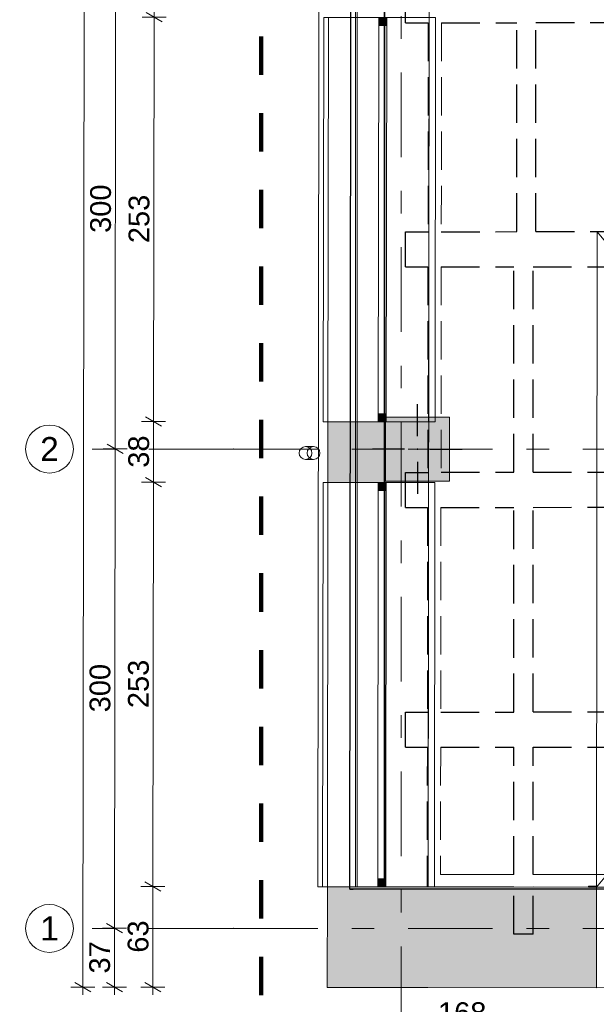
# Model space of a CAD drawing. Header units: centimetres. Extents: x -204 to 5262, y -330 to 4352.
# Tile 2 of 18: x -197 to 164, y -14 to 602. Entities that reach past the tile are written whole.
import ezdxf
from ezdxf.enums import TextEntityAlignment as Align

# ---------------------------------------------------------------- set-up
doc = ezdxf.new("R2010")
doc.units = ezdxf.units.CM
doc.header["$MEASUREMENT"] = 0
for name, pattern in [('Krawędzie ukryte', [34, 24, -10]), ('Przerywana', [48, 24, -24]), ('Przerywana podwójnie', [109.361107, 52.916665, -21.166666, 14.111111, -21.166666])]:
    doc.linetypes.add(name, pattern=pattern)
for name, color, linetype in [('00 - SUFIT Z BLACHY', 7, 'Continuous'), ('280-A Dachy Powłoki', 7, 'Continuous'), ('299-A Wymiary Opisy', 7, 'Continuous'), ('410-K Osie główne', 7, 'Continuous'), ('420-K Ściany', 7, 'Continuous'), ('440-K Słupy', 7, 'Continuous'), ('450-K Belki', 7, 'Continuous'), ('450-K Belki nośne', 7, 'Continuous'), ('460 - Stropy', 7, 'Continuous'), ('530 - Rynny i rury spustowe', 7, 'Continuous'), ('Nowe_Drzwi Archicad', 7, 'Continuous'), ('Okna Archicada', 7, 'Continuous')]:
    doc.layers.add(name, color=color, linetype=linetype)
for name, color, linetype, lineweight in [('00 - SUFIT Z BLACHY_Nr_pióra__12', 7, 'Continuous', 13), ('00 - SUFIT Z BLACHY_Nr_pióra__69', 7, 'Continuous', 20), ('280-A Dachy Powłoki_Nr_pióra__13', 7, 'Continuous', 25), ('299-A Wymiary Opisy_Nr_pióra__11', 7, 'Continuous', 0), ('410-K Osie główne_Nr_pióra__11', 7, 'Continuous', 0), ('410-K Osie główne_Nr_pióra__7', 7, 'Continuous', 20), ('420-K Ściany_Nr_pióra__27', 7, 'Continuous', 20), ('440-K Słupy_Nr_pióra__20', 255, 'Continuous', 30), ('440-K Słupy_Nr_pióra__28', 7, 'Continuous', 20), ('450-K Belki nośne_Nr_pióra__13', 7, 'Continuous', 25), ('450-K Belki_Nr_pióra__13', 7, 'Continuous', 25), ('460 - Stropy_Nr_pióra__12', 7, 'Continuous', 13), ('460 - Stropy_Nr_pióra__69', 7, 'Continuous', 20), ('Nowe_Drzwi Archicad_Nr_pióra__135', 5, 'Continuous', 20), ('Okna Archicada_Nr_pióra__23', 7, 'Continuous', 20), ('Okna Archicada_Nr_pióra__27', 7, 'Continuous', 20), ('Okna Archicada_Nr_pióra__3', 7, 'Continuous', 20)]:
    doc.layers.add(name, color=color, linetype=linetype, lineweight=lineweight)
for name, color, linetype, lineweight, true_color in [('103-Z Zakres opracowania_Nr_pióra__255', 7, 'Continuous', 140, 0x00a400), ('280-A Dachy Powłoki_Nr_pióra__92', 7, 'Continuous', 20, 0xdfdfdf), ('530 - Rynny i rury spustowe_Nr_pióra__84', 7, 'Continuous', 20, 0x70828f)]:
    doc.layers.add(name, color=color, linetype=linetype, lineweight=lineweight, true_color=true_color)
doc.styles.add('STYL_AUTOMATYCZNY_1', font='arial.ttf')
doc.styles.add('STYL_AUTOMATYCZNY_2', font='arial.ttf')
doc.dimstyles.new('STYL_AUTOMATYCZNY__1', dxfattribs={"dimtxt": 13, "dimasz": 7.6, "dimexe": 0.18, "dimexo": 0.0625, "dimgap": 0, "dimtad": 1, "dimdec": 0, "dimzin": 0, "dimdsep": 46, "dimtxsty": 'STYL_AUTOMATYCZNY_2', "dimblk": 'ARROWHEAD_2', "dimblk1": 'ARROWHEAD_2', "dimblk2": 'ARROWHEAD_2', "dimcen": 0.09, "dimclrd": 7, "dimclre": 7, "dimclrt": 7, "dimadec": 0, "dimazin": 0, "dimtfac": 1, "dimtdec": 4, "dimtmove": 0, "dimatfit": 3, "dimfxl": 0, "dimtolj": 1, "dimtzin": 0, "dimarcsym": 0})

# ---------------------------------------------------------------- blocks, each defined once
blk = doc.blocks.new('Belka_2_1', base_point=(62.57, 3006.65))
at = {"layer": '460 - Stropy_Nr_pióra__12', "color": 7, "linetype": 'Krawędzie ukryte', "lineweight": 13}
for p, q in [((59, 600.55), (58.84, 469.78)), ((67.32, 600.56), (67.16, 469.79)), ((58.81, 447.78), (58.65, 319.24)), ((67.13, 447.79), (66.97, 319.25)), ((58.62, 297.23), (58.46, 169.2)), ((66.94, 297.25), (66.78, 169.21)), ((58.43, 147.2), (58.32, 59.85)), ((66.76, 147.21), (66.66, 67.63))]:
    blk.add_line(p, q, dxfattribs=at)
at = {"layer": '460 - Stropy_Nr_pióra__69', "color": 7, "linetype": 'Continuous', "lineweight": 20}
blk.add_line((62.57, 3006.65), (58.87, 59.85), dxfattribs=at)
blk = doc.blocks.new('Belka_3_1', base_point=(58.87, 59.85))
at = {"layer": '460 - Stropy_Nr_pióra__12', "color": 7, "linetype": 'Continuous', "lineweight": 13}
for p, q in [((66.66, 67.63), (112.6, 67.58)), ((124.56, 67.56), (185.63, 67.48)), ((197.58, 67.47), (259.01, 67.39)), ((270.96, 67.38), (332.07, 67.3)), ((344.02, 67.29), (403.79, 67.21)), ((415.74, 67.2), (477.08, 67.12)), ((489.04, 67.1), (549.68, 67.03)), ((561.63, 67.01), (625.01, 66.93)), ((625, 59.14), (625.01, 66.93)), ((58.32, 59.85), (112.6, 59.78)), ((124.56, 59.77), (185.63, 59.69)), ((197.58, 59.68), (259.01, 59.6)), ((270.96, 59.58), (332.07, 59.51)), ((344.02, 59.49), (403.79, 59.42)), ((415.74, 59.4), (477.08, 59.33)), ((489.04, 59.31), (549.68, 59.23)), ((561.63, 59.22), (625, 59.14))]:
    blk.add_line(p, q, dxfattribs=at)
at = {"layer": '460 - Stropy_Nr_pióra__69', "color": 7, "linetype": 'Continuous', "lineweight": 20}
blk.add_line((58.87, 59.85), (625, 59.14), dxfattribs=at)
blk = doc.blocks.new('Okno[1]_1')
at = {"layer": 'Okna Archicada', "linetype": 'Continuous', "lineweight": 0, "true_color": 0x000000}
for points in [[(27.68, 312.85), (27.68, 307.85), (32.68, 307.85), (32.68, 312.85)], [(32.37, 59.85), (32.37, 64.85), (27.37, 64.85), (27.37, 59.85)]]:
    blk.add_hatch(color=18, dxfattribs=at).paths.add_polyline_path(points)
at = {"layer": 'Okna Archicada_Nr_pióra__23', "color": 7, "linetype": 'Continuous', "lineweight": 20}
for p, q in [((27.68, 312.85), (27.68, 307.85)), ((32.68, 307.85), (32.68, 312.85)), ((27.68, 307.85), (32.68, 307.85)), ((32.37, 64.85), (27.37, 64.85)), ((27.37, 64.85), (27.37, 59.85)), ((32.37, 59.85), (32.37, 64.85))]:
    blk.add_line(p, q, dxfattribs=at)
at = {"layer": 'Okna Archicada_Nr_pióra__27', "color": 7, "linetype": 'Continuous', "lineweight": 20}
for p, q in [((-3.82, 312.89), (27.68, 312.85)), ((27.68, 312.85), (32.68, 312.85)), ((27.68, 312.85), (32.68, 312.85)), ((32.68, 312.85), (59.18, 312.81)), ((-4.13, 59.89), (27.37, 59.85)), ((27.37, 59.85), (32.37, 59.85)), ((27.37, 59.85), (32.37, 59.85)), ((32.37, 59.85), (58.87, 59.81))]:
    blk.add_line(p, q, dxfattribs=at)
at = {"layer": 'Okna Archicada_Nr_pióra__3', "color": 7, "linetype": 'Continuous', "lineweight": 20}
for p, q in [((-6.82, 312.9), (-7.13, 59.9)), ((-3.82, 312.89), (-6.82, 312.9)), ((-3.82, 312.89), (-4.13, 59.89)), ((59.18, 312.81), (58.87, 59.81)), ((59.18, 312.81), (63.18, 312.81)), ((63.18, 312.81), (62.87, 59.81)), ((27.68, 307.85), (27.37, 64.85)), ((32.37, 64.85), (32.68, 307.85)), ((-7.13, 59.9), (-4.13, 59.89)), ((62.87, 59.81), (58.87, 59.81))]:
    blk.add_line(p, q, dxfattribs=at)
blk = doc.blocks.new('Okno[2]_1')
at = {"layer": 'Okna Archicada', "linetype": 'Continuous', "lineweight": 0, "true_color": 0x000000}
for points in [[(28.05, 603.85), (28.04, 598.85), (33.04, 598.84), (33.05, 603.84)], [(32.73, 350.84), (32.74, 355.84), (27.74, 355.85), (27.73, 350.85)]]:
    blk.add_hatch(color=18, dxfattribs=at).paths.add_polyline_path(points)
at = {"layer": 'Okna Archicada_Nr_pióra__23', "color": 7, "linetype": 'Continuous', "lineweight": 20}
for p, q in [((28.05, 603.85), (28.04, 598.85)), ((33.04, 598.84), (33.05, 603.84)), ((28.04, 598.85), (33.04, 598.84)), ((27.74, 355.85), (27.73, 350.85)), ((32.74, 355.84), (27.74, 355.85)), ((32.73, 350.84), (32.74, 355.84))]:
    blk.add_line(p, q, dxfattribs=at)
at = {"layer": 'Okna Archicada_Nr_pióra__27', "color": 7, "linetype": 'Continuous', "lineweight": 20}
for p, q in [((-3.45, 603.89), (28.05, 603.85)), ((28.05, 603.85), (33.05, 603.84)), ((28.05, 603.85), (33.05, 603.84)), ((33.05, 603.84), (59.55, 603.81)), ((-3.77, 350.89), (27.73, 350.85)), ((27.73, 350.85), (32.73, 350.84)), ((27.73, 350.85), (32.73, 350.84)), ((32.73, 350.84), (59.23, 350.81))]:
    blk.add_line(p, q, dxfattribs=at)
at = {"layer": 'Okna Archicada_Nr_pióra__3', "color": 7, "linetype": 'Continuous', "lineweight": 20}
for p, q in [((-6.45, 603.89), (-6.77, 350.89)), ((-3.45, 603.89), (-6.45, 603.89)), ((-3.45, 603.89), (-3.77, 350.89)), ((28.04, 598.85), (27.74, 355.85)), ((32.74, 355.84), (33.04, 598.84)), ((59.55, 603.81), (59.23, 350.81)), ((59.55, 603.81), (63.55, 603.8)), ((63.55, 603.8), (63.23, 350.8)), ((-6.77, 350.89), (-3.77, 350.89)), ((63.23, 350.8), (59.23, 350.81))]:
    blk.add_line(p, q, dxfattribs=at)
blk = doc.blocks.new('Ściana_1_1', base_point=(62.57, 3006.65))
at = {"layer": '420-K Ściany', "linetype": 'Continuous', "lineweight": 0, "true_color": 0x000000}
for points in [[(-3.77, 350.89), (-3.82, 312.89), (59.18, 312.81), (59.19, 313.81), (32.2, 313.81), (32.2, 350.84)], [(-4.13, 59.89), (-4.21, -3.07), (58.83, 59.81)], [(58.87, 59.85), (-4.21, -3.07), (58.79, -3.15)]]:
    blk.add_hatch(color=18, dxfattribs=at).paths.add_polyline_path(points)
at = {"layer": '420-K Ściany_Nr_pióra__27', "color": 7, "linetype": 'Continuous', "lineweight": 20}
for p, q in [((-3.77, 350.89), (27.73, 350.85)), ((27.73, 350.85), (32.73, 350.84)), ((32.73, 350.84), (59.23, 350.81)), ((-3.82, 312.89), (27.68, 312.85)), ((27.68, 312.85), (32.68, 312.85)), ((32.68, 312.85), (59.18, 312.81)), ((-4.13, 59.89), (27.37, 59.85)), ((27.37, 59.85), (32.37, 59.85)), ((32.37, 59.85), (58.87, 59.81))]:
    blk.add_line(p, q, dxfattribs=at)
at = {"layer": '420-K Ściany_Nr_pióra__27', "color": 7, "linetype": 'Continuous', "lineweight": 20, "flags": 128}
for points in [[(-3.77, 350.89), (-3.82, 312.89)], [(59.18, 312.81), (59.19, 313.81)], [(-4.13, 59.89), (-4.21, -3.07)], [(-4.21, -3.07), (58.79, -3.15)]]:
    blk.add_lwpolyline(points, dxfattribs=at)
at = {"layer": 'Okna Archicada', "color": 7, "linetype": 'Continuous', "lineweight": 20}
for name in ['Okno[2]_1', 'Okno[1]_1']:
    blk.add_blockref(name, (0, 0), dxfattribs=at)
blk = doc.blocks.new('Drzwi garażowe_ segmentowe[1]_1')
at = {"layer": 'Nowe_Drzwi Archicad_Nr_pióra__135', "color": 5, "linetype": 'Continuous', "lineweight": 20}
for p, q in [((164.76, 469.72), (164.25, 59.73)), ((164.25, 59.73), (504.76, 469.29)), ((504.76, 469.29), (164.76, 469.72)), ((504.25, 59.3), (164.76, 469.72)), ((504.25, 59.3), (504.76, 469.29)), ((159.25, 59.72), (159.25, 60.22)), ((159.25, 60.22), (164.25, 60.22)), ((164.25, 59.72), (159.25, 59.72)), ((164.25, 59.72), (159.25, 59.72)), ((164.25, 59.72), (159.25, 59.72)), ((164.17, -3.28), (164.25, 59.72)), ((164.17, -3.28), (164.25, 59.72)), ((164.25, 60.22), (164.25, 59.72)), ((164.25, 59.72), (164.25, 59.73)), ((164.25, 59.73), (504.25, 59.3)), ((504.25, 59.29), (164.25, 59.72)), ((504.17, -3.71), (504.25, 59.29)), ((504.17, -3.71), (504.25, 59.29)), ((504.25, 59.79), (509.25, 59.79)), ((504.25, 59.29), (504.25, 59.79)), ((504.25, 59.3), (504.25, 59.29)), ((509.25, 59.29), (504.25, 59.29)), ((504.25, 59.29), (509.25, 59.29)), ((504.25, 59.29), (509.25, 59.29)), ((509.25, 59.79), (509.25, 59.29))]:
    blk.add_line(p, q, dxfattribs=at)
blk = doc.blocks.new('Ściana_2_1', base_point=(58.87, 59.85))
at = {"layer": '420-K Ściany', "linetype": 'Continuous', "lineweight": 0, "true_color": 0x000000}
for points in [[(58.79, -3.15), (164.17, -3.28), (164.25, 59.72), (58.87, 59.85)], [(504.25, 59.29), (504.17, -3.71), (625.15, -3.86), (625.07, 59.14)]]:
    blk.add_hatch(color=18, dxfattribs=at).paths.add_polyline_path(points)
at = {"layer": '420-K Ściany_Nr_pióra__27', "color": 7, "linetype": 'Continuous', "lineweight": 20}
for p, q in [((164.25, 59.72), (159.25, 59.72)), ((164.25, 59.72), (160.25, 59.72)), ((504.25, 59.29), (508.25, 59.29)), ((504.25, 59.29), (509.25, 59.29))]:
    blk.add_line(p, q, dxfattribs=at)
at = {"layer": '420-K Ściany_Nr_pióra__27', "color": 7, "linetype": 'Continuous', "lineweight": 20, "flags": 128}
for points in [[(164.25, 59.72), (58.87, 59.85)], [(625.07, 59.14), (504.25, 59.29)], [(58.79, -3.15), (164.17, -3.28)], [(504.17, -3.71), (625.15, -3.86)]]:
    blk.add_lwpolyline(points, dxfattribs=at)
at = {"layer": 'Nowe_Drzwi Archicad', "color": 5, "linetype": 'Continuous', "lineweight": 20}
blk.add_blockref('Drzwi garażowe_ segmentowe[1]_1', (0, 0), dxfattribs=at)
blk = doc.blocks.new('Słup_9_1', base_point=(52.2, 333.81))
at = {"layer": '440-K Słupy', "linetype": 'Continuous', "lineweight": 0, "true_color": 0x000000}
blk.add_hatch(color=18, dxfattribs=at).paths.add_polyline_path([(32.2, 313.81), (72.2, 313.81), (72.2, 353.81), (32.2, 353.81)])
at = {"layer": '440-K Słupy_Nr_pióra__20', "color": 255, "linetype": 'Continuous', "lineweight": 30}
for p, q in [((52.2, 341.81), (52.2, 361.81)), ((44.2, 333.81), (24.2, 333.81)), ((60.2, 333.81), (80.2, 333.81)), ((52.2, 325.81), (52.2, 305.81))]:
    blk.add_line(p, q, dxfattribs=at)
blk.add_point((52.2, 333.81), dxfattribs=at)
at = {"layer": '440-K Słupy_Nr_pióra__28', "color": 7, "linetype": 'Continuous', "lineweight": 20, "flags": 128}
blk.add_lwpolyline([(32.2, 313.81), (72.2, 313.81), (72.2, 353.81), (32.2, 353.81)], close=True, dxfattribs=at)
blk = doc.blocks.new('Dach_1_1', base_point=(9.82, 58.42))
at = {"layer": '280-A Dachy Powłoki_Nr_pióra__13', "color": 7, "linetype": 'Continuous', "lineweight": 25, "flags": 128}
for points in [[(9.82, 58.42), (13.46, 3007.65)], [(656.3, 58.96), (9.82, 58.42)], [(9.95, 58.42), (12.05, 58.42), (12.09, 58.42)], [(12.05, 58.42), (656.3, 58.95)]]:
    blk.add_lwpolyline(points, dxfattribs=at)
blk = doc.blocks.new('Dach_2_1', base_point=(-10.18, 59.91))
at = {"layer": '280-A Dachy Powłoki_Nr_pióra__92', "color": 254, "linetype": 'Continuous', "lineweight": 20, "true_color": 0xdfdfdf, "flags": 128}
for points in [[(-10.18, 59.91), (-6.55, 3006.84)], [(13.45, 3006.84), (13.45, 59.93)], [(14.52, 59.93), (14.52, 3006.84)], [(31.49, 59.91), (31.49, 3006.82)], [(31.84, 3006.82), (31.84, 59.91)], [(13.45, 59.93), (-10.18, 59.91)], [(-9.12, 59.91), (7.85, 59.89), (8.2, 59.89)], [(7.85, 59.89), (31.49, 59.91)], [(13.45, 59.93), (14.52, 59.93), (31.49, 59.91), (31.84, 59.91)]]:
    blk.add_lwpolyline(points, dxfattribs=at)
blk = doc.blocks.new('Rura spustowa złożona[7]_1', base_point=(-13.79, 331.32))
at = {"layer": '530 - Rynny i rury spustowe_Nr_pióra__84', "color": 8, "linetype": 'Continuous', "lineweight": 20, "true_color": 0x70828f, "flags": 128}
blk.add_lwpolyline([(-12.79, 335.32, 1), (-12.79, 327.32, 1)], format="xyb", close=True, dxfattribs=at)
blk = doc.blocks.new('Rura spustowa złożona[8]_1', base_point=(-11.79, 331.32))
at = {"layer": '530 - Rynny i rury spustowe_Nr_pióra__84', "color": 8, "linetype": 'Continuous', "lineweight": 20, "true_color": 0x70828f}
for p, q in [((-17.79, 335.32), (-12.79, 335.32)), ((-12.79, 327.32), (-17.79, 327.32))]:
    blk.add_line(p, q, dxfattribs=at)
at = {"layer": '530 - Rynny i rury spustowe_Nr_pióra__84', "color": 8, "linetype": 'Continuous', "lineweight": 20, "true_color": 0x70828f, "flags": 128}
for points in [[(-12.79, 335.32, -1), (-12.79, 327.32, -1)], [(-12.79, 327.32, -1), (-12.79, 335.32, -1)], [(-12.79, 327.32, -1), (-12.79, 335.32, -1)]]:
    blk.add_lwpolyline(points, format="xyb", close=True, dxfattribs=at)
at = {"layer": '530 - Rynny i rury spustowe_Nr_pióra__84', "color": 8, "linetype": 'Continuous', "lineweight": 20, "true_color": 0x70828f}
for centre, start, end in [((-17.79, 331.32), 90, 270), ((-17.79, 331.32), 90, 270), ((-17.79, 331.32), 270, 90), ((-17.79, 331.32), 270, 90), ((-12.79, 331.32), 90, 270), ((-12.79, 331.32), 270, 90)]:
    blk.add_arc(centre, 4, start, end, dxfattribs=at)
blk = doc.blocks.new('Standardowy znacznik osi[16]_1', base_point=(-163, 333.81))
at = {"layer": '410-K Osie główne_Nr_pióra__11', "color": 7, "linetype": 'Przerywana podwójnie', "lineweight": 0}
for q in [(-163, 333.81), (1039.92, 333.81)]:
    blk.add_line((-63, 333.81), q, dxfattribs=at)
blk.add_point((-63, 333.81), dxfattribs=at)
blk.add_point((-63, 333.81), dxfattribs=at)
at = {"layer": '410-K Osie główne_Nr_pióra__7', "color": 7, "linetype": 'Continuous', "lineweight": 20}
blk.add_circle((-178, 333.81), 15, dxfattribs=at)
at = {"layer": '410-K Osie główne_Nr_pióra__11', "color": 7, "lineweight": 0, "style": 'STYL_AUTOMATYCZNY_1'}
for tag, p in [('AC_MarkerText_1_0', (-178, 341.31)), ('AC_MarkerText_1_1', (1154.92, 341.31))]:
    blk.add_attdef(tag, text='', height=15, dxfattribs=at).set_placement(p, align=Align.TOP_CENTER)
blk = doc.blocks.new('Standardowy znacznik osi[18]_1', base_point=(-163, 33.81))
at = {"layer": '410-K Osie główne_Nr_pióra__11', "color": 7, "linetype": 'Przerywana podwójnie', "lineweight": 0}
for q in [(-163, 33.81), (1084.69, 33.81)]:
    blk.add_line((-63, 33.81), q, dxfattribs=at)
blk.add_point((-63, 33.81), dxfattribs=at)
blk.add_point((-63, 33.81), dxfattribs=at)
at = {"layer": '410-K Osie główne_Nr_pióra__7', "color": 7, "linetype": 'Continuous', "lineweight": 20}
blk.add_circle((-178, 33.81), 15, dxfattribs=at)
at = {"layer": '410-K Osie główne_Nr_pióra__11', "color": 7, "lineweight": 0, "style": 'STYL_AUTOMATYCZNY_1'}
for tag, p in [('AC_MarkerText_1_0', (-178, 41.31)), ('AC_MarkerText_1_1', (1199.69, 41.31))]:
    blk.add_attdef(tag, text='', height=15, dxfattribs=at).set_placement(p, align=Align.TOP_CENTER)
blk = doc.blocks.new('Standardowy znacznik osi[27]_1', base_point=(42.06, 3403.44))
at = {"layer": '410-K Osie główne_Nr_pióra__11', "color": 7, "linetype": 'Przerywana podwójnie', "lineweight": 0}
blk.add_line((42.06, 3303.44), (42.06, -165.65), dxfattribs=at)
at = {"layer": '410-K Osie główne_Nr_pióra__11', "color": 7, "lineweight": 0, "style": 'STYL_AUTOMATYCZNY_1'}
for tag, p in [('AC_MarkerText_1_0', (42.06, 3425.94)), ('AC_MarkerText_1_1', (42.06, -273.15))]:
    blk.add_attdef(tag, text='', height=15, rotation=360, dxfattribs=at).set_placement(p, align=Align.TOP_CENTER)
blk = doc.blocks.new('Belka_15_1', base_point=(44.73, 618.53))
at = {"layer": '450-K Belki nośne_Nr_pióra__13', "color": 7, "linetype": 'Krawędzie ukryte', "lineweight": 25}
for p, q in [((44.71, 636.53), (59.04, 636.55)), ((44.75, 600.53), (44.71, 636.53)), ((67.37, 636.56), (642.42, 637.28)), ((642.47, 601.28), (642.42, 637.28)), ((44.75, 600.53), (59, 600.55)), ((67.32, 600.56), (114.43, 600.62)), ((126.39, 600.64), (187.45, 600.71)), ((199.41, 600.73), (260.83, 600.81)), ((272.79, 600.82), (333.89, 600.9)), ((345.85, 600.91), (405.61, 600.99)), ((417.57, 601), (478.91, 601.08)), ((490.86, 601.09), (551.51, 601.17)), ((563.46, 601.18), (642.47, 601.28))]:
    blk.add_line(p, q, dxfattribs=at)
blk = doc.blocks.new('Belka_16_1', base_point=(44.73, 458.77))
at = {"layer": '450-K Belki nośne_Nr_pióra__13', "color": 7, "linetype": 'Krawędzie ukryte', "lineweight": 25}
for p, q in [((44.71, 469.77), (58.84, 469.78)), ((44.74, 447.77), (44.71, 469.77)), ((67.16, 469.79), (114.43, 469.85)), ((126.39, 469.87), (187.45, 469.94)), ((199.41, 469.96), (260.83, 470.04)), ((272.79, 470.05), (333.89, 470.13)), ((345.85, 470.14), (405.61, 470.22)), ((417.57, 470.23), (478.91, 470.31)), ((490.86, 470.32), (551.51, 470.4)), ((563.46, 470.42), (642.43, 470.51)), ((642.46, 448.51), (642.43, 470.51)), ((44.74, 447.77), (58.81, 447.78)), ((67.13, 447.79), (112.6, 447.85)), ((124.56, 447.87), (185.63, 447.94)), ((197.58, 447.96), (259.01, 448.03)), ((270.96, 448.05), (332.07, 448.13)), ((344.02, 448.14), (403.79, 448.22)), ((415.74, 448.23), (477.08, 448.31)), ((489.04, 448.32), (549.68, 448.4)), ((561.63, 448.41), (642.46, 448.51))]:
    blk.add_line(p, q, dxfattribs=at)
blk = doc.blocks.new('Belka_17_1', base_point=(44.73, 308.22))
at = {"layer": '450-K Belki nośne_Nr_pióra__13', "color": 7, "linetype": 'Krawędzie ukryte', "lineweight": 25}
for p, q in [((44.71, 319.22), (58.65, 319.24)), ((44.74, 297.22), (44.71, 319.22)), ((66.97, 319.25), (112.6, 319.3)), ((124.56, 319.32), (185.63, 319.39)), ((197.58, 319.41), (259.01, 319.49)), ((270.96, 319.5), (332.07, 319.58)), ((344.02, 319.59), (403.79, 319.67)), ((415.74, 319.68), (477.08, 319.76)), ((489.04, 319.77), (549.68, 319.85)), ((561.63, 319.87), (642.43, 319.97)), ((642.46, 297.97), (642.43, 319.97)), ((44.74, 297.22), (58.62, 297.23)), ((66.94, 297.25), (112.6, 297.3)), ((124.56, 297.32), (185.63, 297.39)), ((197.58, 297.41), (259.01, 297.49)), ((270.96, 297.5), (332.07, 297.58)), ((344.02, 297.59), (403.79, 297.67)), ((415.74, 297.68), (477.08, 297.76)), ((489.04, 297.77), (549.68, 297.85)), ((561.63, 297.87), (642.46, 297.97))]:
    blk.add_line(p, q, dxfattribs=at)
blk = doc.blocks.new('Belka_18_1', base_point=(44.73, 158.18))
at = {"layer": '450-K Belki nośne_Nr_pióra__13', "color": 7, "linetype": 'Krawędzie ukryte', "lineweight": 25}
for p, q in [((44.71, 169.18), (58.46, 169.2)), ((44.74, 147.18), (44.71, 169.18)), ((66.78, 169.21), (112.6, 169.27)), ((124.56, 169.28), (185.63, 169.36)), ((197.58, 169.37), (259.01, 169.45)), ((270.96, 169.47), (332.07, 169.54)), ((344.02, 169.56), (403.79, 169.63)), ((415.74, 169.65), (477.08, 169.72)), ((489.04, 169.74), (549.68, 169.82)), ((561.63, 169.83), (642.43, 169.93)), ((642.46, 147.93), (642.43, 169.93)), ((561.63, 147.83), (642.46, 147.93)), ((44.74, 147.18), (58.43, 147.2)), ((66.76, 147.21), (112.6, 147.27)), ((124.56, 147.28), (185.63, 147.36)), ((197.58, 147.37), (259.01, 147.45)), ((270.96, 147.47), (332.07, 147.54)), ((344.02, 147.56), (403.79, 147.63)), ((415.74, 147.65), (477.08, 147.72)), ((489.04, 147.74), (549.68, 147.82))]:
    blk.add_line(p, q, dxfattribs=at)
blk = doc.blocks.new('Belka_23_1', base_point=(118.26, 30.21))
at = {"layer": '450-K Belki_Nr_pióra__13', "color": 7, "linetype": 'Krawędzie ukryte', "lineweight": 25}
for p, q in [((112.6, 67.58), (112.6, 147.27)), ((124.56, 67.56), (124.56, 147.28)), ((112.6, 30.21), (112.6, 59.78)), ((124.56, 30.21), (124.56, 59.77)), ((124.56, 30.21), (112.6, 30.21))]:
    blk.add_line(p, q, dxfattribs=at)
blk = doc.blocks.new('Belka_30_1', base_point=(118.26, 150.97))
at = {"layer": '450-K Belki_Nr_pióra__13', "color": 7, "linetype": 'Krawędzie ukryte', "lineweight": 25}
for p, q in [((112.6, 169.27), (112.6, 297.3)), ((124.56, 169.28), (124.56, 297.32))]:
    blk.add_line(p, q, dxfattribs=at)
blk = doc.blocks.new('Belka_37_1', base_point=(118.26, 305.98))
at = {"layer": '450-K Belki_Nr_pióra__13', "color": 7, "linetype": 'Krawędzie ukryte', "lineweight": 25}
for p, q in [((112.6, 319.3), (112.6, 447.85)), ((124.56, 319.32), (124.56, 447.87))]:
    blk.add_line(p, q, dxfattribs=at)
blk = doc.blocks.new('Belka_44_1', base_point=(120.09, 448.86))
at = {"layer": '450-K Belki_Nr_pióra__13', "color": 7, "linetype": 'Krawędzie ukryte', "lineweight": 25}
for p, q in [((114.43, 469.85), (114.43, 600.62)), ((126.39, 469.87), (126.39, 600.64))]:
    blk.add_line(p, q, dxfattribs=at)
blk = doc.blocks.new('Belka_134_1', base_point=(-4.21, -3.07))
at = {"layer": '00 - SUFIT Z BLACHY_Nr_pióra__12', "color": 7, "linetype": 'Continuous', "lineweight": 13}
for p, q in [((-4.21, -3.07), (-4.13, 59.93)), ((-4.13, 59.93), (625.44, 59.14)), ((625.36, -3.86), (625.44, 59.14)), ((-4.21, -3.07), (625.36, -3.86))]:
    blk.add_line(p, q, dxfattribs=at)
at = {"layer": '00 - SUFIT Z BLACHY_Nr_pióra__69', "color": 7, "linetype": 'Continuous', "lineweight": 20}
blk.add_line((-4.21, -3.07), (625.36, -3.86), dxfattribs=at)
blk = doc.blocks.new('*D241')
at = {"layer": '299-A Wymiary Opisy_Nr_pióra__11', "color": 7, "linetype": 'Continuous', "lineweight": 0}
for p, q in [((-136.21, 933.93), (-136.58, 633.94)), ((-131.59, 631.05), (-141.58, 636.84)), ((-144.08, 633.95), (-129.08, 633.93)), ((-136.58, 633.94), (-136.96, 333.93)), ((-131.96, 331.03), (-141.96, 336.82))]:
    blk.add_line(p, q, dxfattribs=at)
at = {"layer": '299-A Wymiary Opisy_Nr_pióra__11', "color": 7, "lineweight": 0, "insert": (-139.39, 469.06), "char_height": 13, "attachment_point": 7, "rotation": 89.92802, "style": 'STYL_AUTOMATYCZNY_2'}
blk.add_mtext('\\A1;{\\pql;\\fArial|b0|i0|c238|p0;\\W1.000000;300}', dxfattribs=at)
blk = doc.blocks.new('ARROWHEAD_2')
at = {"color": 0, "linetype": 'Continuous', "lineweight": 0}
for p, q in [((0, 0), (-1, 0)), ((-0.378, -0.655), (0.378, 0.655))]:
    blk.add_line(p, q, dxfattribs=at)
blk = doc.blocks.new('*D242')
at = {"layer": '299-A Wymiary Opisy_Nr_pióra__11', "color": 7, "linetype": 'Continuous', "lineweight": 0}
for p, q in [((-136.58, 633.94), (-136.96, 333.93)), ((-144.46, 333.94), (-129.46, 333.92)), ((-131.96, 331.03), (-141.96, 336.82)), ((-136.96, 333.93), (-137.34, 33.94)), ((-132.34, 31.05), (-142.33, 36.83))]:
    blk.add_line(p, q, dxfattribs=at)
at = {"layer": '299-A Wymiary Opisy_Nr_pióra__11', "color": 7, "lineweight": 0, "insert": (-139.77, 169.06), "char_height": 13, "attachment_point": 7, "rotation": 89.92802, "style": 'STYL_AUTOMATYCZNY_2'}
blk.add_mtext('\\A1;{\\pql;\\fArial|b0|i0|c238|p0;\\W1.000000;300}', dxfattribs=at)
blk = doc.blocks.new('*D243')
at = {"layer": '299-A Wymiary Opisy_Nr_pióra__11', "color": 7, "linetype": 'Continuous', "lineweight": 0}
for p, q in [((-136.96, 333.93), (-137.34, 33.94)), ((-144.84, 33.95), (-129.84, 33.93)), ((-132.34, 31.05), (-142.33, 36.83)), ((-137.34, 33.94), (-137.38, -2.9)), ((-144.88, -2.89), (-129.88, -2.91)), ((-142.38, -0.01), (-132.39, -5.8)), ((-137.38, -2.9), (-137.39, -7.79))]:
    blk.add_line(p, q, dxfattribs=at)
at = {"layer": '299-A Wymiary Opisy_Nr_pióra__11', "color": 7, "lineweight": 0, "insert": (-139.97, 5.61), "char_height": 13, "attachment_point": 7, "rotation": 89.92802, "style": 'STYL_AUTOMATYCZNY_2'}
blk.add_mtext('\\A1;{\\pql;\\fArial|b0|i0|c238|p0;\\W1.000000;37}', dxfattribs=at)
blk = doc.blocks.new('*D244')
at = {"layer": '299-A Wymiary Opisy_Nr_pióra__11', "color": 7, "linetype": 'Continuous', "lineweight": 0}
for p, q in [((-153.31, 3074.73), (-153.31, 3069.84)), ((-160.81, 3069.85), (-145.81, 3069.83)), ((-148.32, 3066.95), (-158.31, 3072.74)), ((-153.31, 3069.84), (-157.17, -2.88)), ((-162.17, 0.02), (-152.18, -5.77)), ((-164.67, -2.87), (-149.67, -2.89)), ((-157.17, -2.88), (-157.18, -7.77))]:
    blk.add_line(p, q, dxfattribs=at)
at = {"layer": '299-A Wymiary Opisy_Nr_pióra__11', "color": 7, "lineweight": 0, "insert": (-157.87, 1511.18), "char_height": 13, "attachment_point": 7, "rotation": 89.92802, "style": 'STYL_AUTOMATYCZNY_2'}
blk.add_mtext('\\A1;{\\pql;\\fArial|b0|i0|c238|p0;\\W1.000000;3\xa0073}', dxfattribs=at)
blk = doc.blocks.new('*D252')
at = {"layer": '299-A Wymiary Opisy_Nr_pióra__11', "color": 7, "linetype": 'Continuous', "lineweight": 0}
for p, q in [((-107.51, 659.48), (-117.51, 665.27)), ((-112.51, 662.38), (-112.58, 604.02)), ((-120.08, 604.03), (-105.08, 604.01)), ((-107.59, 601.13), (-117.58, 606.92)), ((-112.58, 604.02), (-112.9, 351.02))]:
    blk.add_line(p, q, dxfattribs=at)
at = {"layer": '299-A Wymiary Opisy_Nr_pióra__11', "color": 7, "lineweight": 0, "insert": (-115.16, 623.29), "char_height": 13, "attachment_point": 7, "rotation": 89.92802, "style": 'STYL_AUTOMATYCZNY_2'}
blk.add_mtext('\\A1;{\\pql;\\fArial|b0|i0|c238|p0;\\W1.000000;58}', dxfattribs=at)
blk = doc.blocks.new('*D253')
at = {"layer": '299-A Wymiary Opisy_Nr_pióra__11', "color": 7, "linetype": 'Continuous', "lineweight": 0}
for p, q in [((-107.59, 601.13), (-117.58, 606.92)), ((-112.58, 604.02), (-112.9, 351.02)), ((-107.9, 348.13), (-117.9, 353.92)), ((-120.4, 351.03), (-105.4, 351.01)), ((-112.9, 351.02), (-112.95, 313.03))]:
    blk.add_line(p, q, dxfattribs=at)
at = {"layer": '299-A Wymiary Opisy_Nr_pióra__11', "color": 7, "lineweight": 0, "insert": (-115.36, 462.65), "char_height": 13, "attachment_point": 7, "rotation": 89.92802, "style": 'STYL_AUTOMATYCZNY_2'}
blk.add_mtext('\\A1;{\\pql;\\fArial|b0|i0|c238|p0;\\W1.000000;253}', dxfattribs=at)
blk = doc.blocks.new('*D254')
at = {"layer": '299-A Wymiary Opisy_Nr_pióra__11', "color": 7, "linetype": 'Continuous', "lineweight": 0}
for p, q in [((-107.9, 348.13), (-117.9, 353.92)), ((-112.9, 351.02), (-112.95, 313.03)), ((-107.95, 310.14), (-117.94, 315.92)), ((-120.45, 313.04), (-105.45, 313.02)), ((-112.95, 313.03), (-113.27, 60.07))]:
    blk.add_line(p, q, dxfattribs=at)
at = {"layer": '299-A Wymiary Opisy_Nr_pióra__11', "color": 7, "lineweight": 0, "insert": (-115.54, 322.11), "char_height": 13, "attachment_point": 7, "rotation": 89.92802, "style": 'STYL_AUTOMATYCZNY_2'}
blk.add_mtext('\\A1;{\\pql;\\fArial|b0|i0|c238|p0;\\W1.000000;38}', dxfattribs=at)
blk = doc.blocks.new('*D255')
at = {"layer": '299-A Wymiary Opisy_Nr_pióra__11', "color": 7, "linetype": 'Continuous', "lineweight": 0}
for p, q in [((-107.95, 310.14), (-117.94, 315.92)), ((-112.95, 313.03), (-113.27, 60.07)), ((-108.27, 57.17), (-118.26, 62.96))]:
    blk.add_line(p, q, dxfattribs=at)
at = {"layer": '299-A Wymiary Opisy_Nr_pióra__11', "color": 7, "lineweight": 0, "insert": (-115.73, 171.68), "char_height": 13, "attachment_point": 7, "rotation": 89.92802, "style": 'STYL_AUTOMATYCZNY_2'}
blk.add_mtext('\\A1;{\\pql;\\fArial|b0|i0|c238|p0;\\W1.000000;253}', dxfattribs=at)
blk = doc.blocks.new('*D256')
at = {"layer": '299-A Wymiary Opisy_Nr_pióra__11', "color": 7, "linetype": 'Continuous', "lineweight": 0}
for p, q in [((-112.95, 313.03), (-113.27, 60.07)), ((-108.27, 57.17), (-118.26, 62.96)), ((-120.77, 60.08), (-105.77, 60.06)), ((-113.27, 60.07), (-113.34, -2.93)), ((-120.84, -2.92), (-105.84, -2.94)), ((-118.34, -0.04), (-108.35, -5.83)), ((-113.34, -2.93), (-113.35, -7.82))]:
    blk.add_line(p, q, dxfattribs=at)
at = {"layer": '299-A Wymiary Opisy_Nr_pióra__11', "color": 7, "lineweight": 0, "insert": (-115.92, 18.65), "char_height": 13, "attachment_point": 7, "rotation": 89.92802, "style": 'STYL_AUTOMATYCZNY_2'}
blk.add_mtext('\\A1;{\\pql;\\fArial|b0|i0|c238|p0;\\W1.000000;63}', dxfattribs=at)
blk = doc.blocks.new('*D257')
at = {"layer": '299-A Wymiary Opisy_Nr_pióra__11', "color": 7, "linetype": 'Continuous', "lineweight": 0}
for p, q in [((-1.35, -23.04), (-7.14, -33.04)), ((-4.25, -35.54), (-4.23, -20.54)), ((-9.13, -28.04), (-4.24, -28.04)), ((-4.24, -28.04), (164.14, -28.25))]:
    blk.add_line(p, q, dxfattribs=at)
blk = doc.blocks.new('*D258')
at = {"layer": '299-A Wymiary Opisy_Nr_pióra__11', "color": 7, "linetype": 'Continuous', "lineweight": 0}
for p, q in [((-1.35, -23.04), (-7.14, -33.04)), ((-4.24, -28.04), (164.14, -28.25))]:
    blk.add_line(p, q, dxfattribs=at)
blk = doc.blocks.new('*D259')
at = {"layer": '299-A Wymiary Opisy_Nr_pióra__11', "color": 7, "linetype": 'Continuous', "lineweight": 0}
for p, q in [((-1.35, -23.04), (-7.14, -33.04)), ((167.03, -23.26), (161.24, -33.25)), ((164.13, -35.75), (164.15, -20.75)), ((-4.24, -28.04), (164.14, -28.25)), ((164.14, -28.25), (504.14, -28.68))]:
    blk.add_line(p, q, dxfattribs=at)
at = {"layer": '299-A Wymiary Opisy_Nr_pióra__11', "color": 7, "lineweight": 0, "insert": (65.08, -25.53), "char_height": 13, "attachment_point": 7, "rotation": 359.92802, "style": 'STYL_AUTOMATYCZNY_2'}
blk.add_mtext('\\A1;{\\pql;\\fArial|b0|i0|c238|p0;\\W1.000000;168}', dxfattribs=at)
blk = doc.blocks.new('*D260')
at = {"layer": '299-A Wymiary Opisy_Nr_pióra__11', "color": 7, "linetype": 'Continuous', "lineweight": 0}
for p, q in [((167.03, -23.26), (161.24, -33.25)), ((507.03, -23.68), (501.24, -33.68)), ((164.14, -28.25), (504.14, -28.68)), ((504.14, -28.68), (679.52, -28.9))]:
    blk.add_line(p, q, dxfattribs=at)
at = {"layer": '299-A Wymiary Opisy_Nr_pióra__11', "color": 7, "lineweight": 0, "insert": (319.27, -25.85), "char_height": 13, "attachment_point": 7, "rotation": 359.92802, "style": 'STYL_AUTOMATYCZNY_2'}
blk.add_mtext('\\A1;{\\pql;\\fArial|b0|i0|c238|p0;\\W1.000000;340}', dxfattribs=at)
blk = doc.blocks.new('*D262')
at = {"layer": '299-A Wymiary Opisy_Nr_pióra__11', "color": 7, "linetype": 'Continuous', "lineweight": 0}
for p, q in [((-1.37, -41), (-7.16, -51)), ((-4.28, -53.5), (-4.26, -38.5)), ((45.23, -41.06), (39.44, -51.05)), ((-9.16, -45.99), (-4.27, -46)), ((-4.27, -46), (42.33, -46.06))]:
    blk.add_line(p, q, dxfattribs=at)
at = {"layer": '299-A Wymiary Opisy_Nr_pióra__11', "color": 7, "lineweight": 0, "insert": (9.12, -43.42), "char_height": 13, "attachment_point": 7, "rotation": 359.92802, "style": 'STYL_AUTOMATYCZNY_2'}
blk.add_mtext('\\A1;{\\pql;\\fArial|b0|i0|c238|p0;\\W1.000000;47}', dxfattribs=at)
blk = doc.blocks.new('*D265')
at = {"layer": '299-A Wymiary Opisy_Nr_pióra__11', "color": 7, "linetype": 'Continuous', "lineweight": 0}
for p, q in [((-1.4, -60.1), (-7.18, -70.1)), ((-4.3, -72.6), (-4.28, -57.6)), ((676.58, -70.95), (682.36, -60.96)), ((679.46, -73.46), (679.48, -58.46)), ((-9.18, -65.09), (-4.29, -65.1)), ((-4.29, -65.1), (679.47, -65.96)), ((679.47, -65.96), (684.36, -65.96))]:
    blk.add_line(p, q, dxfattribs=at)
at = {"layer": '299-A Wymiary Opisy_Nr_pióra__11', "color": 7, "lineweight": 0, "insert": (322.72, -62.91), "char_height": 13, "attachment_point": 7, "rotation": 359.92802, "style": 'STYL_AUTOMATYCZNY_2'}
blk.add_mtext('\\A1;{\\pql;\\fArial|b0|i0|c238|p0;\\W1.000000;684}', dxfattribs=at)

msp = doc.modelspace()

# ---------------------------------------------------------------- linework, layer by layer
at = {"layer": '103-Z Zakres opracowania_Nr_pióra__255', "color": 94, "linetype": 'Przerywana', "lineweight": 140, "true_color": 0x00a400}
msp.add_lwpolyline([(-45.53, 3079.63), (654.37, 3079.63), (654.37, 2747.81), (654.37, 2276.77), (655.29, 2276.77), (655.29, -103.95), (-45.53, -103.95)], close=True, dxfattribs=at)

# ---------------------------------------------------------------- block references
at = {"layer": '00 - SUFIT Z BLACHY', "color": 7, "lineweight": 13}
msp.add_blockref('Belka_134_1', (-4.21, -3.07), dxfattribs=at)
at = {"layer": '280-A Dachy Powłoki', "color": 254, "linetype": 'Continuous', "lineweight": 20, "true_color": 0xdfdfdf}
msp.add_blockref('Dach_2_1', (-10.18, 59.91), dxfattribs=at)
at = {"layer": '280-A Dachy Powłoki', "color": 7, "linetype": 'Continuous', "lineweight": 25}
msp.add_blockref('Dach_1_1', (9.82, 58.42), dxfattribs=at)
at = {"layer": '410-K Osie główne', "color": 7, "linetype": 'Continuous', "lineweight": 20}
msp.add_blockref('Standardowy znacznik osi[27]_1', (42.06, 3403.44), dxfattribs=at)
ref = msp.add_blockref('Standardowy znacznik osi[16]_1', (-163, 333.81), dxfattribs=at)
ref.add_attrib('AC_MarkerText_1', '2', dxfattribs={"layer": '410-K Osie główne_Nr_pióra__11', "color": 7, "lineweight": 0, "height": 15, "style": 'STYL_AUTOMATYCZNY_1'}).set_placement((-178, 341.31), align=Align.TOP_CENTER)
ref = msp.add_blockref('Standardowy znacznik osi[18]_1', (-163, 33.81), dxfattribs=at)
ref.add_attrib('AC_MarkerText_1', '1', dxfattribs={"layer": '410-K Osie główne_Nr_pióra__11', "color": 7, "lineweight": 0, "height": 15, "style": 'STYL_AUTOMATYCZNY_1'}).set_placement((-178, 41.31), align=Align.TOP_CENTER)
at = {"layer": '420-K Ściany', "color": 7, "lineweight": 20}
for name, p in [('Ściana_1_1', (62.57, 3006.65)), ('Ściana_2_1', (58.87, 59.85))]:
    msp.add_blockref(name, p, dxfattribs=at)
at = {"layer": '440-K Słupy', "color": 7, "lineweight": 20}
msp.add_blockref('Słup_9_1', (52.2, 333.81), dxfattribs=at)
at = {"layer": '450-K Belki', "color": 7, "lineweight": 25}
for name, p in [('Belka_44_1', (120.09, 448.86)), ('Belka_37_1', (118.26, 305.98)), ('Belka_30_1', (118.26, 150.97)), ('Belka_23_1', (118.26, 30.21))]:
    msp.add_blockref(name, p, dxfattribs=at)
at = {"layer": '450-K Belki nośne', "color": 7, "lineweight": 25}
for name, p in [('Belka_15_1', (44.73, 618.53)), ('Belka_16_1', (44.73, 458.77)), ('Belka_17_1', (44.73, 308.22)), ('Belka_18_1', (44.73, 158.18))]:
    msp.add_blockref(name, p, dxfattribs=at)
at = {"layer": '460 - Stropy', "color": 7, "lineweight": 13}
for name, p in [('Belka_2_1', (62.57, 3006.65)), ('Belka_3_1', (58.87, 59.85))]:
    msp.add_blockref(name, p, dxfattribs=at)
at = {"layer": '530 - Rynny i rury spustowe', "color": 7, "linetype": 'Continuous', "lineweight": 20}
for name, p in [('Rura spustowa złożona[8]_1', (-11.79, 331.32)), ('Rura spustowa złożona[7]_1', (-13.79, 331.32))]:
    msp.add_blockref(name, p, dxfattribs=at)

# ---------------------------------------------------------------- dimensions: what is measured, and where the dimension line sits
at = {"layer": '299-A Wymiary Opisy', "color": 7, "linetype": 'Continuous', "lineweight": 0}
for base, p1, p2, angle, picture, middle, turn in [((-157.17, -2.88), (-0.35, 3069.65), (-4.21, -3.07), 269.92802, '*D244', (-164.34, 1533.49), 89.92802), ((-4.24, -28.04), (-4.21, -3.07), (-2.28, 1533.29), 359.92802, '*D257', (-4.24, -18.94), 359.92802), ((-4.24334638, -28.04131659), (-2.28195797, 1533.29037687), (-2.28195797, 1533.29037687), 359.92802348, '*D258', (-4.2429266, -18.94131027), 359.92802348), ((164.14, -28.25), (-2.28, 1533.29), (164.17, -3.28), 359.92802, '*D259', (79.93, -19.05), 359.92802), ((-136.96, 333.93), (-42.45, 633.82), (-55.16, 333.82), 269.92802, '*D241', (-145.87, 483.91), 89.92802), ((-112.58, 604.02), (-3.38, 662.24), (-3.45, 603.89), 269.92802, '*D252', (-121.65, 633.19), 89.92802), ((-137.34, 33.94), (-55.16, 333.82), (-45.63, 33.82), 269.92802, '*D242', (-146.25, 183.91), 89.92802), ((-112.9, 351.02), (-3.45, 603.89), (-3.77, 350.89), 269.92802, '*D253', (-121.84, 477.5), 89.92802), ((-112.95, 313.03), (-3.77, 350.89), (-3.82, 312.89), 269.92802, '*D254', (-122.02, 332.02), 89.92802), ((-137.38, -2.9), (-45.63, 33.82), (-4.21, -3.07), 269.92802, '*D243', (-146.46, 15.51), 89.92802), ((-113.27, 60.07), (-3.82, 312.89), (-4.13, 59.93), 269.92802, '*D255', (-122.21, 186.53), 89.92802), ((-113.34, -2.93), (-4.13, 59.93), (-4.21, -3.07), 269.92802, '*D256', (-122.4, 28.56), 89.92802), ((679.47, -65.96), (-4.21, -3.07), (679.55, -3.9), 359.92802, '*D265', (337.57, -56.43), 359.92802), ((42.33, -46.06), (-4.21, -3.07), (42.06, -265.65), 359.92802, '*D262', (19.02, -36.93), 359.92802), ((504.14, -28.68), (164.17, -3.28), (504.17, -3.71), 359.92802, '*D260', (334.12, -19.37), 359.92802)]:
    dim = msp.add_linear_dim(base=base, p1=p1, p2=p2, angle=angle, dimstyle='STYL_AUTOMATYCZNY__1', dxfattribs=at)
    dim.commit()
    dim.dimension.update_dxf_attribs({"geometry": picture, "text_midpoint": middle, "dimtype": 160, "text_rotation": turn})

doc.saveas('drawing.dxf')
